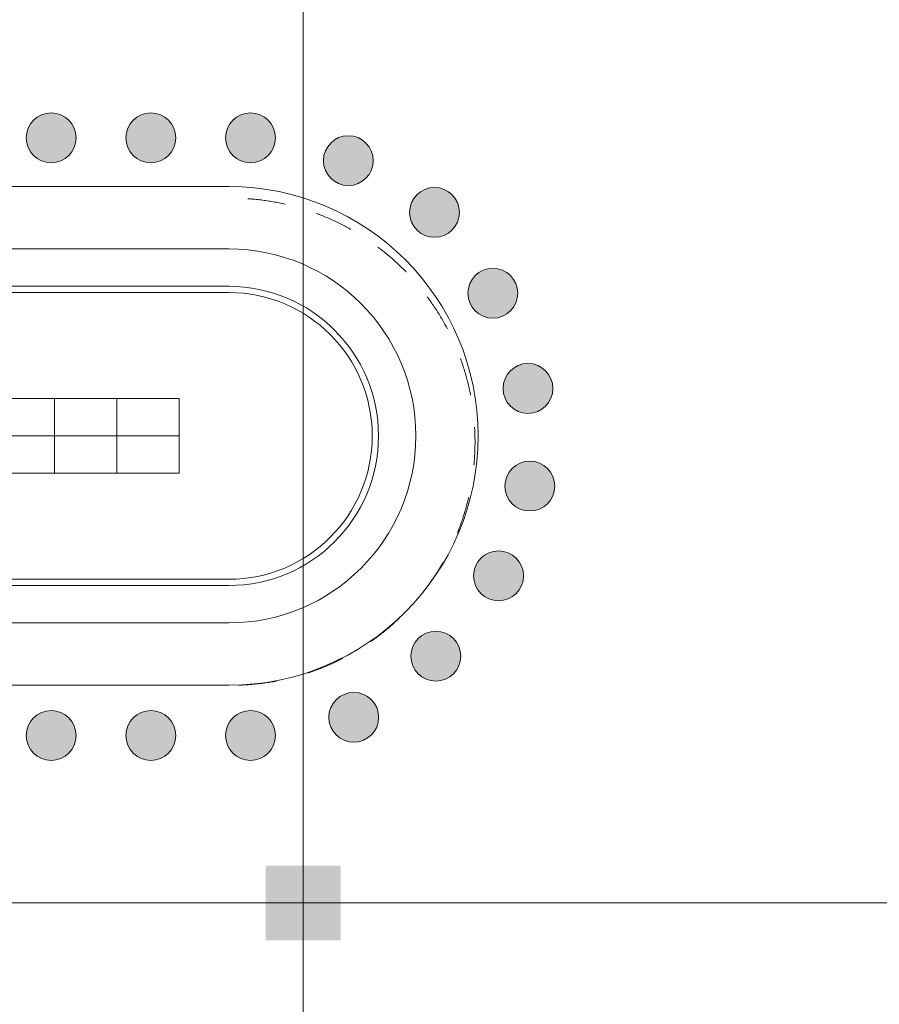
# Model space of a CAD drawing. Header units: millimetres. Extents: x -14761 to 157739, y -22400 to 107990.
# Tile 116 of 190: x 69725 to 76623, y 44187 to 52086. Entities that reach past the tile are written whole.
import ezdxf

# ---------------------------------------------------------------- set-up
doc = ezdxf.new("R2010")
doc.units = ezdxf.units.MM
doc.header["$MEASUREMENT"] = 0
doc.linetypes.add('Wipeout_Contour', pattern=[1000, 0, -1000])
doc.linetypes.add('Штриховая', pattern=[564.444447, 282.222223, -282.222223])
for name, color, linetype in [('Интерьер - конструкции мебели', 7, 'Continuous'), ('Интерьер - Мебель', 7, 'Continuous'), ('Конструктив - Колонны', 7, 'Continuous'), ('Элемент Модели - Зона', 7, 'Continuous'), ('Элемент Модели - Оси', 7, 'Continuous')]:
    doc.layers.add(name, color=color, linetype=linetype)

msp = doc.modelspace()

# ---------------------------------------------------------------- hatches: boundary and pattern name
at = {"layer": 'Интерьер - Мебель', "linetype": 'Continuous', "lineweight": 0, "true_color": 0xffffff}
for points in [[(69977.2, 50937.9, 1), (69977.2, 51337.9, 1)], [(70777.2, 50937.9, 1), (70777.2, 51337.9, 1)], [(71577.2, 50937.9, 1), (71577.2, 51337.9, 1)], [(72362.4, 50754.9, 1), (72362.4, 51154.9, 1)], [(73053.8, 50339.9, 1), (73053.8, 50739.9, 1)], [(73521.9, 49690.8, 1), (73521.9, 50090.8, 1)], [(73803.9, 48927.6, 1), (73803.9, 49327.6, 1)], [(73819, 48144.3, 1), (73819, 48544.3, 1)], [(73568, 47423.6, 1), (73568, 47823.6, 1)], [(73064.5, 46779.2, 1), (73064.5, 47179.2, 1)], [(72405.5, 46289.3, 1), (72405.5, 46689.3, 1)], [(69977.2, 46143.3, 1), (69977.2, 46543.3, 1)], [(70777.2, 46143.3, 1), (70777.2, 46543.3, 1)], [(71577.2, 46143.3, 1), (71577.2, 46543.3, 1)]]:
    msp.add_hatch(color=7, dxfattribs=at).paths.add_polyline_path(points)
at = {"layer": 'Конструктив - Колонны', "linetype": 'Continuous', "lineweight": 0, "true_color": 0x000000}
msp.add_hatch(color=18, dxfattribs=at).paths.add_polyline_path([(71700.1, 44700), (72300.1, 44700), (72300.1, 45300), (71700.1, 45300)])

# ---------------------------------------------------------------- linework, layer by layer
at = {"layer": 'Интерьер - конструкции мебели', "color": 7, "linetype": 'Continuous', "lineweight": 15, "flags": 128}
for points in [[(63603.9, 49946.6, 1), (63603.9, 47546.6), (71403.9, 47546.6, 1), (71403.9, 49946.6)], [(63603.9, 47596.6), (71403.9, 47596.6, 1), (71403.9, 49896.6), (63603.9, 49896.6, 1)]]:
    msp.add_lwpolyline(points, format="xyb", close=True, dxfattribs=at)
at = {"layer": 'Интерьер - Мебель', "color": 7, "linetype": 'Continuous', "lineweight": 15}
for p, q in [((70503.9, 48746.6), (70503.9, 49046.6)), ((70503.9, 48446.6), (70503.9, 48746.6))]:
    msp.add_line(p, q, dxfattribs=at)
at = {"layer": 'Интерьер - Мебель', "color": 7, "linetype": 'Continuous', "lineweight": 15, "flags": 128}
for points in [[(69977.2, 50937.9, 1), (69977.2, 51337.9, 1)], [(70777.2, 50937.9, 1), (70777.2, 51337.9, 1)], [(71577.2, 50937.9, 1), (71577.2, 51337.9, 1)], [(72362.4, 50754.9, 1), (72362.4, 51154.9, 1)], [(73053.8, 50339.9, 1), (73053.8, 50739.9, 1)], [(73521.9, 49690.8, 1), (73521.9, 50090.8, 1)], [(73803.9, 48927.6, 1), (73803.9, 49327.6, 1)], [(73819, 48144.3, 1), (73819, 48544.3, 1)], [(73568, 47423.6, 1), (73568, 47823.6, 1)], [(73064.5, 46779.2, 1), (73064.5, 47179.2, 1)], [(72405.5, 46289.3, 1), (72405.5, 46689.3, 1)], [(69977.2, 46143.3, 1), (69977.2, 46543.3, 1)], [(70777.2, 46143.3, 1), (70777.2, 46543.3, 1)], [(71577.2, 46143.3, 1), (71577.2, 46543.3, 1)]]:
    msp.add_lwpolyline(points, format="xyb", close=True, dxfattribs=at)
for points in [[(69003.9, 48746.6), (70003.9, 48746.6), (70003.9, 49046.6), (69003.9, 49046.6)], [(70003.9, 48746.6), (71003.9, 48746.6), (71003.9, 49046.6), (70003.9, 49046.6)], [(69003.9, 48446.6), (70003.9, 48446.6), (70003.9, 48746.6), (69003.9, 48746.6)], [(70003.9, 48446.6), (71003.9, 48446.6), (71003.9, 48746.6), (70003.9, 48746.6)]]:
    msp.add_lwpolyline(points, close=True, dxfattribs=at)
at = {"layer": 'Конструктив - Колонны', "color": 7, "linetype": 'Continuous', "lineweight": 15}
for p, q in [((72000.1, 45080), (72000.1, 45380)), ((71920.1, 45000), (71620.1, 45000)), ((72080.1, 45000), (72380.1, 45000)), ((72000.1, 44920), (72000.1, 44620))]:
    msp.add_line(p, q, dxfattribs=at)
msp.add_point((72000.1, 45000), dxfattribs=at)
at = {"layer": 'Элемент Модели - Зона', "color": 7, "linetype": 'Штриховая', "lineweight": 15, "flags": 128}
for points in [[(63582.3, 46746.6), (71425.5, 46746.6, 1), (71425.5, 50653.4), (63582.3, 50653.4, 1)], [(63582.3, 46746.6, -1), (63582.3, 50653.4), (71425.5, 50653.4, -1), (71425.5, 46746.6)]]:
    msp.add_lwpolyline(points, format="xyb", close=True, dxfattribs=at)
at = {"layer": 'Элемент Модели - Оси', "color": 7, "linetype": 'Continuous', "lineweight": 15}
for p, q in [((72000, 92200), (72000, -1975)), ((-12760.6, 45000), (155650, 45000))]:
    msp.add_line(p, q, dxfattribs=at)

# ---------------------------------------------------------------- next in the draw order: wipeouts: each hides what was drawn before it
at = {"color": 254, "linetype": 'Wipeout_Contour', "lineweight": 0, "ltscale": 336209.651335}
msp.add_wipeout([(67953.9, 46746.6), (71403.9, 46746.6), (71403.9, 47246.6), (67953.9, 47246.6)], dxfattribs=at).dxf.layer = 'Интерьер - конструкции мебели'

# ---------------------------------------------------------------- next in the draw order: linework, layer by layer
at = {"layer": 'Интерьер - конструкции мебели', "color": 7, "linetype": 'Continuous', "lineweight": 15, "flags": 128}
msp.add_lwpolyline([(67953.9, 46746.6), (71403.9, 46746.6)], dxfattribs=at)

# ---------------------------------------------------------------- next in the draw order: wipeouts: each hides what was drawn before it
at = {"color": 254, "linetype": 'Wipeout_Contour', "lineweight": 0, "ltscale": 337106.481439}
msp.add_wipeout([(67953.9, 47246.6), (71403.9, 47246.6), (71403.9, 47546.6), (67953.9, 47546.6)], dxfattribs=at).dxf.layer = 'Интерьер - конструкции мебели'

# ---------------------------------------------------------------- next in the draw order: linework, layer by layer
at = {"layer": 'Интерьер - конструкции мебели', "color": 7, "linetype": 'Continuous', "lineweight": 15}
msp.add_line((67953.9, 47246.6), (71403.9, 47246.6), dxfattribs=at)
at = {"layer": 'Интерьер - конструкции мебели', "color": 7, "linetype": 'Continuous', "lineweight": 15, "flags": 128}
msp.add_lwpolyline([(71403.9, 47546.6), (67953.9, 47546.6)], dxfattribs=at)
at = {"layer": 'Интерьер - конструкции мебели', "color": 7, "linetype": 'Continuous', "lineweight": 15}
for radius in [2000, 1500, 1200]:
    msp.add_arc((71403.9, 48746.6), radius, 270, 90, dxfattribs=at)

# ---------------------------------------------------------------- next in the draw order: wipeouts: each hides what was drawn before it
at = {"color": 254, "linetype": 'Wipeout_Contour', "lineweight": 0, "ltscale": 337335.246784}
msp.add_wipeout([(71403.9, 50746.6), (63603.9, 50746.6), (63603.9, 50246.6), (71403.9, 50246.6)], dxfattribs=at).dxf.layer = 'Интерьер - конструкции мебели'

# ---------------------------------------------------------------- next in the draw order: linework, layer by layer
at = {"layer": 'Интерьер - конструкции мебели', "color": 7, "linetype": 'Continuous', "lineweight": 15, "flags": 128}
msp.add_lwpolyline([(71403.9, 50746.6), (63603.9, 50746.6)], dxfattribs=at)

# ---------------------------------------------------------------- next in the draw order: wipeouts: each hides what was drawn before it
at = {"color": 254, "linetype": 'Wipeout_Contour', "lineweight": 0, "ltscale": 336377.728756}
msp.add_wipeout([(71403.9, 50246.6), (63603.9, 50246.6), (63603.9, 49946.6), (71403.9, 49946.6)], dxfattribs=at).dxf.layer = 'Интерьер - конструкции мебели'

# ---------------------------------------------------------------- next in the draw order: linework, layer by layer
at = {"layer": 'Интерьер - конструкции мебели', "color": 7, "linetype": 'Continuous', "lineweight": 15}
msp.add_line((71403.9, 50246.6), (63603.9, 50246.6), dxfattribs=at)
at = {"layer": 'Интерьер - конструкции мебели', "color": 7, "linetype": 'Continuous', "lineweight": 15, "flags": 128}
msp.add_lwpolyline([(63603.9, 49946.6), (71403.9, 49946.6)], dxfattribs=at)

doc.saveas('drawing.dxf')
